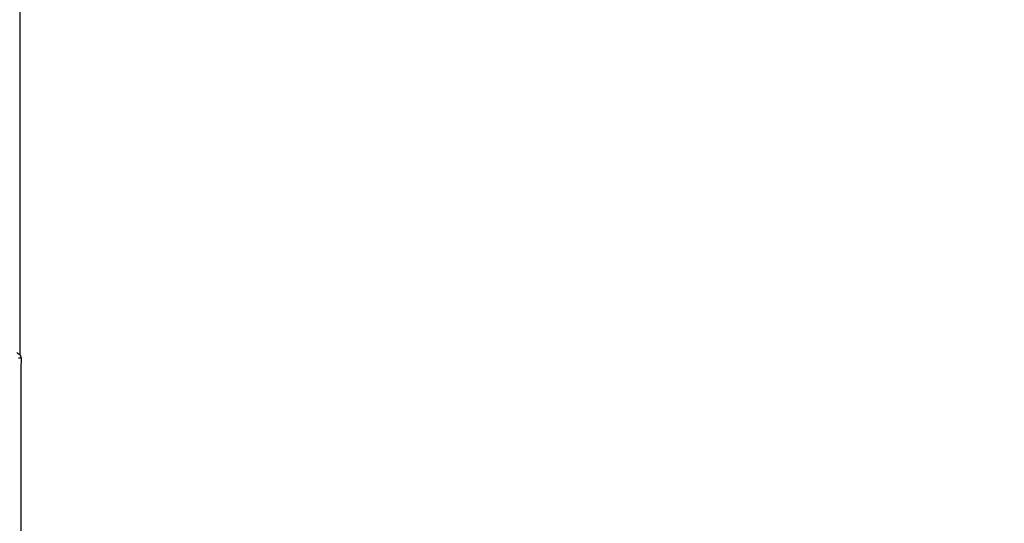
# Model space of a CAD drawing. Header units: millimetres. Extents: x 0 to 1300, y 0 to 891.
# Tile 27 of 141: x 558 to 578, y 298 to 308. Entities that reach past the tile are written whole.
import ezdxf

# ---------------------------------------------------------------- set-up
doc = ezdxf.new("R2010")
doc.units = ezdxf.units.MM
doc.header["$LTSCALE"] = 0.547069
doc.layers.add('NoLayerName_001', color=7, linetype='Continuous')
doc.layers.add('NoLayerName_004', color=7, linetype='Continuous')

# ---------------------------------------------------------------- blocks, each defined once
blk = doc.blocks.new('DIM_0002')
at = {"color": 3, "linetype": 'Continuous', "lineweight": 13}
blk.add_arc((67.226, 70.226), 67.226, 0, 270, dxfattribs=at)

msp = doc.modelspace()

# ---------------------------------------------------------------- linework, layer by layer
at = {"layer": 'NoLayerName_004', "color": 30, "linetype": 'Continuous', "lineweight": 25}
msp.add_line((558.1146, 317.5016), (558.1146, 301.1551), dxfattribs=at)
for centre, radius, start, end in [((558.135, 302.7457), 1.6535, 268.40539, 270.19047), ((3983.9416, 297.5017), 3425.803, 179.9399493, 180.0600528)]:
    msp.add_arc(centre, radius, start, end, dxfattribs=at)
for points, knots in [([(558.0547, 301.1976), (558.0654, 301.1915), (558.0881, 301.1811), (558.1053, 301.1631), (558.1146, 301.1551)], [0, 0, 0, 0, 0.037042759, 0.073802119, 0.073802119, 0.073802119, 0.073802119]), ([(558.1146, 301.1595), (558.1155, 301.1582), (558.1175, 301.1557), (558.1202, 301.1516), (558.1229, 301.1475), (558.1254, 301.1433), (558.1277, 301.1389), (558.1299, 301.1345), (558.132, 301.13), (558.1338, 301.1254), (558.1355, 301.1208), (558.1369, 301.1161), (558.1381, 301.1114), (558.1391, 301.1066), (558.1399, 301.1018), (558.1404, 301.097), (558.1404, 301.0938), (558.1405, 301.0922)], [0, 0, 0, 0, 0.00483287, 0.009706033, 0.014609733, 0.019534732, 0.024472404, 0.029414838, 0.034354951, 0.039286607, 0.04420476, 0.049105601, 0.053986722, 0.05884729, 0.063688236, 0.068512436, 0.073324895, 0.073324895, 0.073324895, 0.073324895])]:
    msp.add_open_spline(points, degree=3, knots=knots, dxfattribs=at)

# ---------------------------------------------------------------- block references
at = {"layer": 'NoLayerName_001', "color": 3, "linetype": 'Continuous', "lineweight": 13}
msp.add_blockref('DIM_0002', (530.8889, 227.276), dxfattribs=at)

doc.saveas('drawing.dxf')
